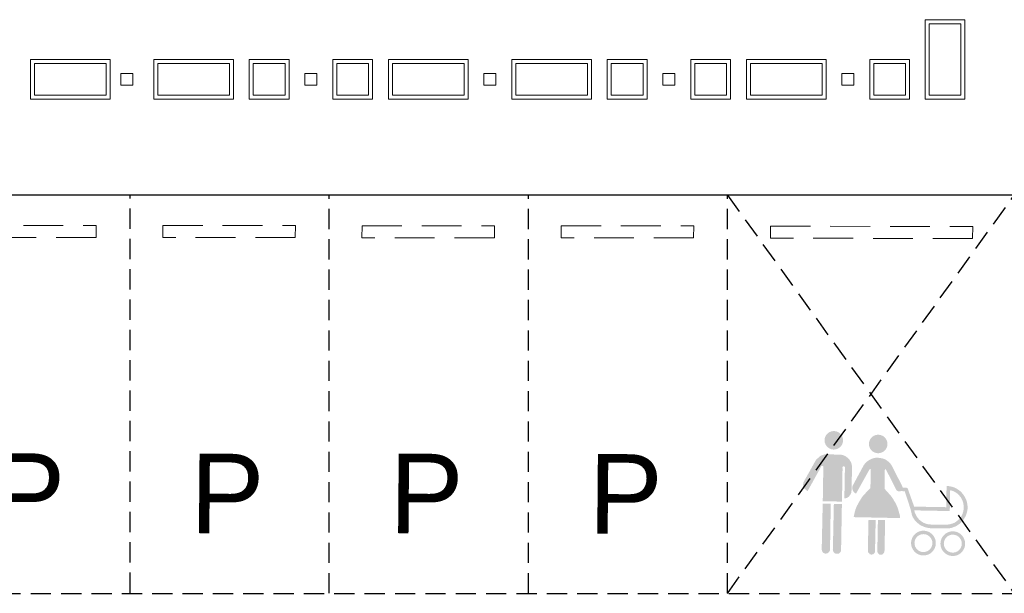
# Model space of a CAD drawing. Header units: millimetres. Extents: x 7483 to 13091, y 8111 to 13871.
# Tile 2 of 256: x 8697 to 9932, y 8112 to 8833. Entities that reach past the tile are written whole.
import ezdxf

# ---------------------------------------------------------------- set-up
doc = ezdxf.new("R2010")
doc.units = ezdxf.units.MM
doc.linetypes.add('( Dashed )', pattern=[0.75, 0.5, -0.25])
doc.linetypes.add('DASHED', pattern=[19.05, 12.7, -6.35])
doc.layers.add('!wyposażenie arch.', color=252, linetype='Continuous', lineweight=9)
doc.layers.add('a___wymiary', color=7, linetype='Continuous', lineweight=5, true_color=0x000000)
doc.layers.add('Kraw', color=7, linetype='Continuous')
doc.layers.add('Kraw_parking', color=7, linetype='DASHED')
doc.styles.add('Arial', font='arial.ttf')

# ---------------------------------------------------------------- blocks, each defined once
blk = doc.blocks.new('gfhgfhgfhfgh')
h = blk.add_hatch(color=0)
h.paths.add_polyline_path([(-2356.2, 5398.9), (-2356.8, 5400.1), (-2357.5, 5401.2), (-2358.1, 5402.3), (-2358.7, 5402.9), (-2360, 5404.2), (-2361.1, 5405.1), (-2362.3, 5406), (-2363.5, 5406.8), (-2365.3, 5407.5), (-2367.3, 5408.2), (-2369.4, 5408.4), (-2387.3, 5409), (-2389.2, 5408.9), (-2390.2, 5408.5), (-2391.6, 5408), (-2393.4, 5407.4), (-2394.8, 5406.6), (-2396.5, 5405.1), (-2398.3, 5403.5), (-2399.6, 5402.3), (-2400.6, 5401), (-2401.6, 5399.1), (-2402.9, 5396.7), (-2414.9, 5375.3), (-2415.6, 5373.9), (-2416, 5372.6), (-2416.2, 5370.8), (-2416.2, 5369.5), (-2415.9, 5368.3), (-2415.6, 5367.2), (-2415.2, 5366.4), (-2410.6, 5362.6), (-2393.7, 5393.2), (-2393.4, 5393.9), (-2393, 5394.3), (-2392.6, 5394.4), (-2392.1, 5394.4), (-2391.7, 5394.4), (-2391.4, 5394.2), (-2391.2, 5393.9), (-2390.9, 5393.5), (-2390.8, 5393.2), (-2390.8, 5392.6), (-2391.5, 5350), (-2367.4, 5349.5), (-2366.7, 5390.8), (-2366.8, 5392.1), (-2366.7, 5393), (-2366.3, 5393.4), (-2365.8, 5393.7), (-2365.3, 5393.8), (-2364.8, 5393.8), (-2364.3, 5393.6), (-2363.9, 5393.2), (-2363.7, 5392.7), (-2364.4, 5353.7), (-2362.8, 5353.7), (-2362.1, 5353.9), (-2361.1, 5354.1), (-2360.6, 5354.5), (-2359.8, 5355), (-2359.1, 5355.6), (-2358.4, 5356.3), (-2357.7, 5357.1), (-2357.1, 5357.9), (-2356.6, 5358.8), (-2356.1, 5359.7), (-2355.8, 5360.7), (-2355.6, 5361.6), (-2355.5, 5362.7), (-2355.4, 5363.8), (-2354.8, 5391.4), (-2354.8, 5393), (-2355, 5394.9), (-2355.1, 5395.9), (-2355.4, 5397), (-2355.7, 5397.9)])
h.paths.add_polyline_path([(-2366, 5426.3, 1), (-2389.3, 5426.7, 1)])
h.paths.add_polyline_path([(-2381.5, 5346.8), (-2391.6, 5346.9), (-2392.8, 5291), (-2392.7, 5288.8), (-2392.5, 5287.5), (-2392, 5286.7), (-2391.5, 5286), (-2391, 5285.5), (-2390.4, 5284.9), (-2389.6, 5284.5), (-2388.3, 5284.3), (-2387.1, 5284.3), (-2386.1, 5284.5), (-2385.3, 5284.8), (-2384.6, 5285.4), (-2383.8, 5286), (-2383.2, 5286.9), (-2382.6, 5288), (-2382.4, 5289.4), (-2382.4, 5290.8)])
h.paths.add_polyline_path([(-2367.5, 5346.4), (-2377.6, 5346.6), (-2378.8, 5290.6), (-2378.9, 5289.3), (-2378.8, 5287.8), (-2378.2, 5286.7), (-2377.6, 5285.8), (-2376.9, 5285.1), (-2376.2, 5284.6), (-2375.4, 5284.2), (-2374.4, 5284), (-2373.2, 5283.9), (-2371.9, 5284.1), (-2371.1, 5284.4), (-2370.5, 5285), (-2369.9, 5285.5), (-2369.4, 5286.2), (-2368.9, 5286.9), (-2368.6, 5288.2), (-2368.5, 5290.5)])
h = blk.add_hatch(color=0)
h.paths.add_polyline_path([(-2214.7, 5357.7), (-2215.9, 5359.3), (-2217.4, 5361.1), (-2219, 5362.6), (-2221.3, 5364.3), (-2223.4, 5365.7), (-2225.5, 5366.7), (-2227.8, 5367.8), (-2230.5, 5368.4), (-2232.9, 5368.9), (-2236.1, 5369.2), (-2236.6, 5342.5), (-2276.8, 5343.2), (-2284.4, 5364.6), (-2284.4, 5365.1), (-2284.8, 5365.7), (-2285.1, 5366), (-2285.5, 5366.5), (-2286, 5366.8), (-2286.3, 5367), (-2288.2, 5367.1), (-2290.7, 5367.1), (-2291.4, 5367.4), (-2291.7, 5368.5), (-2292.1, 5369.5), (-2304.5, 5394), (-2304.9, 5394.7), (-2305.3, 5395.3), (-2305.6, 5395.9), (-2306.4, 5396.9), (-2306.9, 5397.5), (-2307.4, 5398), (-2308.2, 5398.8), (-2309, 5399.5), (-2309.9, 5400.3), (-2311, 5401.2), (-2312, 5401.7), (-2312.6, 5402.2), (-2314.1, 5402.9), (-2315.5, 5403.4), (-2317.1, 5403.8), (-2319, 5404.2), (-2320.3, 5404.4), (-2321.4, 5404.5), (-2322.6, 5404.6), (-2324, 5404.5), (-2325.3, 5404.5), (-2326.3, 5404.4), (-2327.1, 5404.3), (-2328.2, 5403.8), (-2329.2, 5403.5), (-2330.3, 5403.2), (-2331.3, 5402.7), (-2332.3, 5402.2), (-2333.5, 5401.5), (-2334.8, 5400.7), (-2335.9, 5399.9), (-2336.7, 5399.1), (-2337.5, 5398.2), (-2338.6, 5397.2), (-2339.2, 5396.3), (-2339.9, 5395.5), (-2340.5, 5394.3), (-2341.1, 5393.3), (-2353.7, 5370), (-2354.1, 5369.2), (-2354.2, 5368.5), (-2354.3, 5367.8), (-2354.3, 5367), (-2354.3, 5366.3), (-2354.3, 5365.5), (-2354.1, 5364.7), (-2353.8, 5363.9), (-2353.5, 5363.1), (-2353.2, 5362.3), (-2352.7, 5361.8), (-2352.2, 5361.3), (-2351.7, 5360.7), (-2351.3, 5360.3), (-2350.6, 5359.9), (-2349.7, 5359.6), (-2333.2, 5389.3), (-2333, 5389.6), (-2332.8, 5390), (-2332.3, 5390.3), (-2331.6, 5390.3), (-2331.3, 5390), (-2331.2, 5389.6), (-2331.7, 5366.7), (-2332.1, 5365.9), (-2333.5, 5364.5), (-2334.7, 5363.4), (-2335.8, 5362.3), (-2336.9, 5361.2), (-2338.1, 5359.8), (-2340, 5357.9), (-2341.9, 5355.6), (-2343.1, 5353.7), (-2344.8, 5350.9), (-2346.3, 5348.7), (-2347.3, 5346.6), (-2348.6, 5344.2), (-2349.8, 5341.4), (-2350.5, 5339.4), (-2351.2, 5337), (-2351.8, 5334.5), (-2352.4, 5331.7), (-2352.7, 5330), (-2294.5, 5328.8), (-2294.8, 5332.3), (-2295.4, 5334.6), (-2296, 5336.6), (-2296.7, 5339.2), (-2297.8, 5342.4), (-2299.2, 5345.6), (-2300.9, 5348.9), (-2302.5, 5351.4), (-2303.8, 5353.8), (-2306.1, 5356.9), (-2308.8, 5359.9), (-2311.4, 5362.7), (-2313.9, 5365.6), (-2313.7, 5388.7), (-2313.6, 5389.2), (-2313.5, 5389.7), (-2313.2, 5389.9), (-2312.6, 5390), (-2312.2, 5389.8), (-2312, 5389.4), (-2311.8, 5389.1), (-2299.5, 5364.6), (-2299.2, 5364.1), (-2298.6, 5363.5), (-2297.8, 5362.9), (-2297, 5362.5), (-2296.4, 5362.3), (-2295.3, 5362.3), (-2294.5, 5362.4), (-2293.7, 5362.5), (-2293.4, 5362.8), (-2292.7, 5362.7), (-2291.9, 5362.8), (-2291.2, 5362.6), (-2290, 5362.6), (-2289, 5362.6), (-2288.6, 5362.5), (-2281.4, 5340.3), (-2281, 5338.7), (-2280.5, 5336.7), (-2280.2, 5335.3), (-2279.9, 5334.3), (-2279.8, 5333.4), (-2279.3, 5332), (-2279, 5331.2), (-2278.5, 5330), (-2278.1, 5329.3), (-2277.7, 5328.6), (-2277.1, 5327.8), (-2276.5, 5326.9), (-2275.9, 5326.1), (-2275.1, 5325.1), (-2274.2, 5324.2), (-2273.3, 5323.4), (-2272.2, 5322.4), (-2270.9, 5321.4), (-2269.7, 5320.4), (-2268.5, 5319.7), (-2267.2, 5319), (-2265.6, 5318.4), (-2264.2, 5317.7), (-2262.5, 5317.2), (-2260.7, 5316.7), (-2258.5, 5316.3), (-2256.5, 5316.1), (-2235.3, 5315.9), (-2234.1, 5315.9), (-2232.8, 5315.9), (-2231.3, 5316.3), (-2229.7, 5316.6), (-2228.5, 5317), (-2227.3, 5317.5), (-2226, 5317.9), (-2224.1, 5318.8), (-2222.6, 5319.7), (-2221.1, 5320.7), (-2219.4, 5321.9), (-2218.1, 5323.2), (-2217.1, 5324.2), (-2216.2, 5325.3), (-2215.1, 5326.7), (-2214.1, 5328), (-2213.3, 5329.5), (-2212.4, 5331), (-2211.7, 5332.5), (-2211.1, 5334.4), (-2210.4, 5336.6), (-2209.9, 5339.1), (-2209.7, 5341.5), (-2209.8, 5343.3), (-2209.9, 5345.5), (-2210.2, 5347), (-2210.7, 5349.3), (-2211.3, 5351.5), (-2212.2, 5353.4), (-2213.5, 5355.8)])
h.paths.add_polyline_path([(-2231.6, 5363.8), (-2230.4, 5363.6), (-2228.7, 5363), (-2227, 5362.3), (-2225.2, 5361.4), (-2223.8, 5360.4), (-2222.4, 5359.4), (-2221.2, 5358.2), (-2220.2, 5357.2), (-2219.4, 5356.1), (-2218.3, 5354.9), (-2217.6, 5353.8), (-2217, 5352.5), (-2216.5, 5351.6), (-2216.1, 5350.5), (-2215.7, 5349.2), (-2215.2, 5347.9), (-2215.1, 5346.9), (-2214.8, 5345.3), (-2214.7, 5344.4), (-2214.7, 5343.4), (-2214.6, 5342.1), (-2214.7, 5340.7), (-2214.8, 5339.5), (-2215, 5338), (-2215.3, 5336.9), (-2215.5, 5335.9), (-2215.8, 5335.4), (-2216, 5334.4), (-2216.6, 5333.2), (-2217, 5332.1), (-2217.8, 5330.8), (-2218.3, 5330.2), (-2218.8, 5329.6), (-2219.2, 5328.9), (-2219.7, 5328.3), (-2220.3, 5327.7), (-2221.1, 5327), (-2221.8, 5326.2), (-2222.7, 5325.5), (-2223.6, 5324.7), (-2224.6, 5324), (-2225.6, 5323.3), (-2226.7, 5322.7), (-2227.8, 5322.3), (-2228.9, 5321.9), (-2230.3, 5321.5), (-2231.1, 5321.3), (-2232.2, 5320.9), (-2233.3, 5320.8), (-2234.2, 5320.7), (-2236, 5320.6), (-2237.9, 5320.5), (-2240.5, 5320.5), (-2242.9, 5320.4), (-2245.6, 5320.5), (-2258.1, 5320.8), (-2260.1, 5321.2), (-2262.1, 5321.8), (-2263.6, 5322.4), (-2265.1, 5323), (-2266.5, 5323.8), (-2267.7, 5324.7), (-2269, 5325.6), (-2270.2, 5326.7), (-2271.2, 5327.7), (-2272, 5328.6), (-2273.1, 5330.2), (-2273.9, 5331.5), (-2274.5, 5332.5), (-2275, 5333.5), (-2275.7, 5334.9), (-2276.1, 5336.2), (-2276.4, 5337.4), (-2276.6, 5338.3), (-2276.6, 5338.5), (-2232.1, 5337.6)], flags=16)
h.paths.add_polyline_path([(-2313.3, 5326.2), (-2322.3, 5326.3), (-2323, 5289.4), (-2323, 5288), (-2322.9, 5286.6), (-2322.7, 5285.4), (-2322, 5284.4), (-2321.2, 5283.6), (-2320.4, 5283.1), (-2319.6, 5282.9), (-2318.9, 5282.8), (-2318.3, 5282.8), (-2317.4, 5282.9), (-2316.6, 5283.2), (-2315.9, 5283.9), (-2315.4, 5284.3), (-2314.9, 5285), (-2314.4, 5285.7), (-2314.1, 5287.1), (-2313.9, 5289.3)])
h.paths.add_polyline_path([(-2325.1, 5326.4), (-2334.1, 5326.6), (-2334.9, 5289.7), (-2334.8, 5287.5), (-2334.6, 5286.1), (-2334.1, 5285.4), (-2333.6, 5284.7), (-2333.1, 5284.2), (-2332.5, 5283.5), (-2331.7, 5283.2), (-2330.8, 5283), (-2330.1, 5283), (-2329.5, 5283.1), (-2328.7, 5283.2), (-2327.8, 5283.7), (-2327, 5284.5), (-2326.3, 5285.4), (-2326, 5286.6), (-2325.8, 5288), (-2325.9, 5289.4)])
h.paths.add_polyline_path([(-2280.7, 5297.7, 1), (-2249.6, 5297.1, 1)])
h.paths.add_polyline_path([(-2253.9, 5297.2, -1), (-2276.4, 5297.6, -1)], flags=16)
h.paths.add_polyline_path([(-2243.8, 5297, 1), (-2212.8, 5296.4, 1)])
h.paths.add_polyline_path([(-2217, 5296.5, -1), (-2239.6, 5296.9, -1)], flags=16)
h.paths.add_polyline_path([(-2310.3, 5421.7, 1), (-2333.6, 5422.1, 1)])
at = {"layer": '!wyposażenie arch.', "color": 0, "linetype": '( Dashed )', "ltscale": 100}
for points in [[(-3303.5, 5696.3), (-3303.7, 5681.3), (-3470, 5681.3), (-3469.8, 5696.3), (-3303.5, 5696.3)], [(-3053.5, 5696.3), (-3053.7, 5681.3), (-3220, 5681.3), (-3219.8, 5696.3), (-3053.5, 5696.3)], [(-2803.5, 5695.8), (-2803.7, 5680.8), (-2970, 5680.8), (-2969.8, 5695.8), (-2803.5, 5695.8)], [(-2553.5, 5695.7), (-2553.6, 5680.7), (-2719.9, 5680.7), (-2719.8, 5695.7), (-2553.5, 5695.7)]]:
    blk.add_lwpolyline(points, dxfattribs=at)
at = {"layer": '!wyposażenie arch.', "color": 0, "linetype": '( Dashed )', "ltscale": 100, "elevation": 0}
blk.add_lwpolyline([(-2203.2, 5694.8), (-2203.4, 5679.8), (-2457.3, 5680.4), (-2457.1, 5695.4), (-2203.2, 5694.8)], dxfattribs=at)
at = {"color": 0, "lineweight": 0, "elevation": 0}
for points in [[(-2263, 5954.7), (-2263, 5854.9), (-2213.1, 5854.9), (-2213.1, 5954.7), (-2263, 5954.7)], [(-3286.1, 5854.8), (-3385.9, 5854.8), (-3385.9, 5904.8), (-3286.1, 5904.8), (-3286.1, 5854.8)], [(-3231.2, 5854.8), (-3131.3, 5854.8), (-3131.3, 5904.8), (-3231.2, 5904.8), (-3231.2, 5854.8)], [(-3111.3, 5904.8), (-3061.4, 5904.8), (-3061.4, 5854.8), (-3111.3, 5854.8), (-3111.3, 5904.8)], [(-2956.6, 5904.8), (-3006.5, 5904.8), (-3006.5, 5854.9), (-2956.6, 5854.9), (-2956.6, 5904.8)], [(-2836.7, 5854.9), (-2936.6, 5854.9), (-2936.6, 5904.8), (-2836.7, 5904.8), (-2836.7, 5854.9)], [(-2781.8, 5854.9), (-2681.9, 5854.9), (-2681.9, 5904.8), (-2781.8, 5904.8), (-2781.8, 5854.9)], [(-2662, 5904.8), (-2612, 5904.8), (-2612, 5854.9), (-2662, 5854.9), (-2662, 5904.8)], [(-2507.2, 5904.8), (-2557.1, 5904.8), (-2557.1, 5854.9), (-2507.2, 5854.9), (-2507.2, 5904.8)], [(-2387.4, 5854.9), (-2487.2, 5854.9), (-2487.2, 5904.8), (-2387.4, 5904.8), (-2387.4, 5854.9)], [(-2332.4, 5904.8), (-2282.5, 5904.8), (-2282.5, 5854.9), (-2332.4, 5854.9), (-2332.4, 5904.8)], [(-3257.6, 5872.3), (-3257.6, 5887.3), (-3272.6, 5887.3), (-3272.6, 5872.3), (-3257.6, 5872.3)], [(-3026.5, 5872.3), (-3026.5, 5887.3), (-3041.4, 5887.3), (-3041.4, 5872.3), (-3026.5, 5872.3)], [(-2801.8, 5872.3), (-2801.8, 5887.3), (-2816.8, 5887.3), (-2816.8, 5872.3), (-2801.8, 5872.3)], [(-2577.1, 5872.3), (-2577.1, 5887.3), (-2592.1, 5887.3), (-2592.1, 5872.3), (-2577.1, 5872.3)], [(-2352.4, 5872.3), (-2352.4, 5887.3), (-2367.4, 5887.3), (-2367.4, 5872.3), (-2352.4, 5872.3)], [(-2352.4, 5872.3), (-2352.4, 5887.3), (-2367.4, 5887.3), (-2367.4, 5872.3), (-2352.4, 5872.3)]]:
    blk.add_lwpolyline(points, dxfattribs=at)
for points in [[(-2258, 5949.7), (-2258, 5859.9), (-2218.1, 5859.9), (-2218.1, 5949.7)], [(-3291.1, 5859.8), (-3380.9, 5859.8), (-3380.9, 5899.8), (-3291.1, 5899.8)], [(-3226.2, 5859.8), (-3136.3, 5859.8), (-3136.3, 5899.8), (-3226.2, 5899.8)], [(-3106.3, 5899.8), (-3066.4, 5899.8), (-3066.4, 5859.8), (-3106.3, 5859.8)], [(-2961.5, 5899.8), (-3001.5, 5899.8), (-3001.5, 5859.8), (-2961.5, 5859.8)], [(-2841.7, 5859.8), (-2931.6, 5859.8), (-2931.6, 5899.8), (-2841.7, 5899.8)], [(-2776.8, 5859.9), (-2686.9, 5859.9), (-2686.9, 5899.8), (-2776.8, 5899.8)], [(-2657, 5899.8), (-2617, 5899.8), (-2617, 5859.9), (-2657, 5859.9)], [(-2512.2, 5899.8), (-2552.1, 5899.8), (-2552.1, 5859.9), (-2512.2, 5859.9)], [(-2392.4, 5859.9), (-2482.2, 5859.9), (-2482.2, 5899.8), (-2392.4, 5899.8)], [(-2327.4, 5899.8), (-2287.5, 5899.8), (-2287.5, 5859.9), (-2327.4, 5859.9)]]:
    blk.add_lwpolyline(points, close=True, dxfattribs=at)
at = {"layer": 'Kraw', "color": 0}
blk.add_line((-526.2, 5734.3), (-4011, 5734.3), dxfattribs=at)
at = {"layer": 'Kraw_parking', "color": 0, "ltscale": 2}
for p, q in [((-2511.1, 5734.3), (-2151.1, 5234.3)), ((-2511.1, 5234.3), (-2151.1, 5734.3))]:
    blk.add_line(p, q, dxfattribs=at)
for points in [[(-3261, 5234.9), (-3261, 5734.3)], [(-3011, 5234.4), (-3011, 5734.3)], [(-2761, 5234.4), (-2761, 5734.3)], [(-2511, 5234.4), (-2511, 5734.3)], [(-4109.5, 5234.3), (-426.3, 5234.3)]]:
    blk.add_lwpolyline(points, dxfattribs=at)
at = {"layer": 'Defpoints', "color": 0, "char_height": 100, "width": 250, "attachment_point": 5, "rotation": 359.5522, "style": 'Arial'}
for insert in [(-3389, 5360.1), (-3139, 5359.6), (-2889, 5359.6), (-2639, 5359.1, 0)]:
    blk.add_mtext('P', dxfattribs=dict(at, insert=insert))

msp = doc.modelspace()

# ---------------------------------------------------------------- block references
at = {"layer": 'a___wymiary', "color": 253, "true_color": 0xb2b2b2}
msp.add_blockref('gfhgfhgfhfgh', (12096.082, 2878.1685), dxfattribs=at)

doc.saveas('drawing.dxf')
